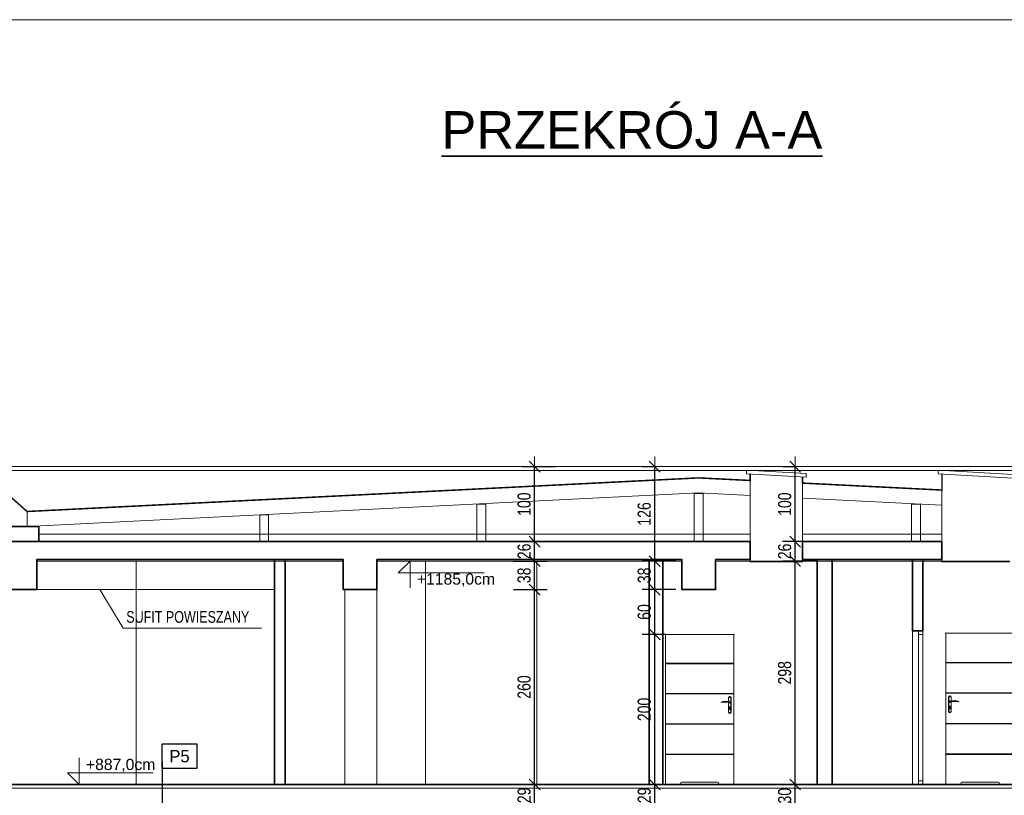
# Model space of a CAD drawing. Header units: millimetres. Extents: x 4813 to 9013, y -5271 to -2301.
# Tile 6 of 8: x 6098 to 7412, y -3386 to -2351. Entities that reach past the tile are written whole.
import ezdxf
from ezdxf.enums import TextEntityAlignment as Align

# ---------------------------------------------------------------- set-up
doc = ezdxf.new("R2010")
doc.units = ezdxf.units.MM
doc.linetypes.add('DASHEDX2', pattern=[1.5, 1, -0.5])
for name, color, linetype, lineweight in [('BA_txc', 1, 'Continuous', 18), ('BA_txs', 2, 'Continuous', 18), ('M_Ramki rysunków', 2, 'Continuous', 18), ('M_Teksty duże', 3, 'Continuous', 35), ('PG_OKNA', 7, 'Continuous', 18), ('PG_STOLARKA', 1, 'Continuous', 18), ('PG_WIDOKOWE_CIENKIE', 1, 'Continuous', 18), ('PG_WYMIARY', 1, 'Continuous', 18), ('PG_ŚCIANY_SŁUPY', 4, 'Continuous', 35)]:
    doc.layers.add(name, color=color, linetype=linetype, lineweight=lineweight)
doc.layers.add('BS_TXG', color=2, linetype='Continuous')
doc.layers.add('PG_IZOLACJA', color=1, linetype='ZIGZAG')
doc.styles.add('BIKTG', font='BIKROMSW.SHX')
doc.styles.add('BIKTS', font='bikromsw.shx', dxfattribs={"width": 0.85})
doc.styles.add('BIKWYM', font='BIKROMSW.SHX', dxfattribs={"width": 0.8})
doc.styles.add('MCAD_TD', font='arial.ttf')
doc.styles.get("Standard").update_dxf_attribs({"font": 'arial.ttf'})
doc.linetypes.add('ZIGZAG', pattern='A,0.0001,-0.2,[131,ltypeshp.shx,S=0.2,R=0,X=-0.2,Y=0],-0.4,[131,ltypeshp.shx,S=0.2,R=180,X=0.2,Y=0],-0.2', length=0.8001)
doc.dimstyles.new('BA_KR_50', dxfattribs={"dimscale": 0.5, "dimtxt": 25, "dimasz": 1.666667, "dimexe": 24, "dimexo": 0, "dimgap": 0, "dimtad": 0, "dimdec": 1, "dimrnd": 0.5, "dimzin": 9, "dimdsep": 46, "dimtxsty": 'BIKWYM', "dimblk": 'WYM-KR', "dimcen": 0, "dimdle": 20, "dimclrd": 256, "dimclre": 256, "dimclrt": 7, "dimadec": 0, "dimazin": 0, "dimtfac": 0.033333, "dimtdec": 1, "dimtmove": 0, "dimatfit": 3, "dimldrblk": 'WYM-KR', "dimfxl": 40, "dimfxlon": 1, "dimtvp": 0.8, "dimtolj": 1, "dimarcsym": 0})

# ---------------------------------------------------------------- blocks, each defined once
blk = doc.blocks.new('A$C9f8b1537')
at = {"layer": 'PG_STOLARKA', "lineweight": 0}
for p, q in [((10.4, 1), (10.4, 202.7)), ((10.4, 202.7), (102.2, 202.7)), ((102.2, 202.7), (102.2, 1)), ((10.4, 163.9), (102.2, 163.9)), ((10.4, 163.3), (102.2, 163.3)), ((10.4, 123.2), (102.2, 123.2)), ((10.4, 122.6), (102.2, 122.6)), ((14.1, 117.4), (14.1, 98.2)), ((14.3, 98.2), (14.3, 117.4)), ((17.5, 117.4), (17.5, 112.6)), ((17.5, 111.1), (17.5, 98.2)), ((17.7, 117.4), (17.7, 112.6)), ((17.7, 111.2), (17.7, 98.2)), ((14.9, 104.2), (14.9, 102.5)), ((15.4, 102.4), (15.4, 103.7)), ((16.4, 102.4), (16.4, 103.7)), ((16.9, 104.2), (16.9, 102.5)), ((10.4, 82.4), (102.2, 82.4)), ((10.4, 81.8), (102.2, 81.8)), ((10.4, 41.7), (102.2, 41.7)), ((10.4, 41.1), (102.2, 41.1)), ((30.4, 1), (10.4, 1)), ((30.4, 1), (30.4, 2)), ((32.4, 4), (80.2, 4)), ((82.2, 2), (82.2, 1)), ((102.2, 1), (82.2, 1))]:
    blk.add_line(p, q, dxfattribs=at)
for centre, radius in [((15.9, 118.1), 0.3), ((15.9, 111.4), 1), ((15.9, 97.5), 0.3)]:
    blk.add_circle(centre, radius, dxfattribs=at)
for centre, radius, start, end in [((15.9, 117.4), 1.8, 0, 180), ((15.9, 117.4), 1.6, 0, 180), ((15.9, 104.2), 1, 0, 180), ((15.9, 111.4), 0.85, 90, 311.711), ((15.9, 104.4), 0.85, 306.0319, 233.9681), ((20.7, 92.1), 20.7, 71.1188, 103.4049), ((22.4, 94.2), 17.6, 73.635, 109.8698), ((27.3, 111.4), 0.332, 295.2179, 64.7821), ((15.9, 98.2), 1.8, 180, 0), ((15.9, 98.2), 1.6, 180, 0), ((15.9, 102.5), 1, 180, 0), ((15.9, 102.4), 0.5, 180, 0), ((32.4, 2), 2, 90, 180), ((80.2, 2), 2, 0, 90)]:
    blk.add_arc(centre, radius, start, end, dxfattribs=at)
for p in [(10.4, 202.7), (102.2, 202.7), (102.2, 1)]:
    blk.add_point(p, dxfattribs=at)
blk = doc.blocks.new('OZNWAR')
blk.add_lwpolyline([(-35, 0), (-35, 50), (35, 50), (35, 0)], close=True)
at = {"style": 'BIKTG'}
blk.add_attdef('OZNWAR', text='', height=25, dxfattribs=at).set_placement((0, 25), align=Align.MIDDLE)
blk = doc.blocks.new('WYM-KR')
at = {"linetype": 'ByBlock'}
blk.add_line((11.52, 0), (-11.52, 0), dxfattribs=at)
at = {"color": 7, "linetype": 'ByBlock'}
blk.add_line((6.24, 6.24), (-6.24, -6.24), dxfattribs=at)
blk = doc.blocks.new('*D389')
at = {"layer": 'Defpoints', "color": 0, "transparency": 16777216}
for p in [(6945.8, -3371.5), (6956.5, -3371.5), (6982, -3400.5)]:
    blk.add_point(p, dxfattribs=at)
at = {"layer": 'PG_WYMIARY', "lineweight": -2, "transparency": 16777216}
for p, q in [((6956.5, -3371.5), (6929, -3371.5)), ((6945.8, -3399.3), (6945.8, -3372.6)), ((6973.8, -3400.5), (6929, -3400.5))]:
    blk.add_line(p, q, dxfattribs=at)
at = {"layer": 'PG_WYMIARY', "lineweight": -2, "transparency": 16777216, "xscale": 1.166666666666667, "yscale": 1.166666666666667, "zscale": 1.166666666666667}
for p, rotation in [((6945.8, -3371.5), 90), ((6945.8, -3400.5), 270)]:
    blk.add_blockref('WYM-KR', p, dxfattribs=dict(at, rotation=rotation))
at = {"layer": 'PG_WYMIARY', "color": 7, "transparency": 16777216, "insert": (6931.8, -3386), "char_height": 17.5, "attachment_point": 5, "rotation": 90, "style": 'BIKWYM'}
blk.add_mtext('\\A1;29', dxfattribs=at)
blk = doc.blocks.new('*D390')
at = {"layer": 'Defpoints', "color": 0, "transparency": 16777216}
for p in [(6945.8, -3171.3), (6960.2, -3171.3), (6956.5, -3371.5)]:
    blk.add_point(p, dxfattribs=at)
at = {"layer": 'PG_WYMIARY', "lineweight": -2, "transparency": 16777216}
for p, q in [((6960.2, -3171.3), (6929, -3171.3)), ((6945.8, -3370.3), (6945.8, -3172.4)), ((6956.5, -3371.5), (6929, -3371.5))]:
    blk.add_line(p, q, dxfattribs=at)
at = {"layer": 'PG_WYMIARY', "lineweight": -2, "transparency": 16777216, "xscale": 1.166666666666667, "yscale": 1.166666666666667, "zscale": 1.166666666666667}
for p, rotation in [((6945.8, -3171.3), 90), ((6945.8, -3371.5), 270)]:
    blk.add_blockref('WYM-KR', p, dxfattribs=dict(at, rotation=rotation))
at = {"layer": 'PG_WYMIARY', "color": 7, "transparency": 16777216, "insert": (6931.8, -3271.4), "char_height": 17.5, "attachment_point": 5, "rotation": 90, "style": 'BIKWYM'}
blk.add_mtext('\\A1;200', dxfattribs=at)
blk = doc.blocks.new('*D391')
at = {"layer": 'Defpoints', "color": 0, "transparency": 16777216}
for p in [(6945.8, -3111.5), (6982, -3111.5), (6960.2, -3171.3)]:
    blk.add_point(p, dxfattribs=at)
at = {"layer": 'PG_WYMIARY', "lineweight": -2, "transparency": 16777216}
for p, q in [((6973.8, -3111.5), (6929, -3111.5)), ((6945.8, -3170.1), (6945.8, -3112.6)), ((6960.2, -3171.3), (6929, -3171.3))]:
    blk.add_line(p, q, dxfattribs=at)
at = {"layer": 'PG_WYMIARY', "lineweight": -2, "transparency": 16777216, "xscale": 1.166666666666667, "yscale": 1.166666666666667, "zscale": 1.166666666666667}
for p, rotation in [((6945.8, -3111.5), 90), ((6945.8, -3171.3), 270)]:
    blk.add_blockref('WYM-KR', p, dxfattribs=dict(at, rotation=rotation))
at = {"layer": 'PG_WYMIARY', "color": 7, "transparency": 16777216, "insert": (6931.8, -3141.4), "char_height": 17.5, "attachment_point": 5, "rotation": 90, "style": 'BIKWYM'}
blk.add_mtext('\\A1;60', dxfattribs=at)
blk = doc.blocks.new('*D392')
at = {"layer": 'Defpoints', "color": 0, "transparency": 16777216}
for p in [(6945.8, -3073.5), (6982, -3073.5), (6982, -3111.5)]:
    blk.add_point(p, dxfattribs=at)
at = {"layer": 'PG_WYMIARY', "lineweight": -2, "transparency": 16777216}
for p, q in [((6973.8, -3073.5), (6929, -3073.5)), ((6945.8, -3110.3), (6945.8, -3074.6)), ((6973.8, -3111.5), (6929, -3111.5))]:
    blk.add_line(p, q, dxfattribs=at)
at = {"layer": 'PG_WYMIARY', "lineweight": -2, "transparency": 16777216, "xscale": 1.166666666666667, "yscale": 1.166666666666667, "zscale": 1.166666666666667}
for p, rotation in [((6945.8, -3073.5), 90), ((6945.8, -3111.5), 270)]:
    blk.add_blockref('WYM-KR', p, dxfattribs=dict(at, rotation=rotation))
at = {"layer": 'PG_WYMIARY', "color": 7, "transparency": 16777216, "insert": (6931.8, -3092.5), "char_height": 17.5, "attachment_point": 5, "rotation": 90, "style": 'BIKWYM'}
blk.add_mtext('\\A1;38', dxfattribs=at)
blk = doc.blocks.new('*D393')
at = {"layer": 'Defpoints', "color": 0, "transparency": 16777216}
for p in [(6945.8, -2947.5), (6945.8, -2947.5), (6982, -3073.5)]:
    blk.add_point(p, dxfattribs=at)
at = {"layer": 'PG_WYMIARY', "lineweight": -2, "transparency": 16777216}
for p, q in [((6945.8, -2947.5), (6929, -2947.5)), ((6945.8, -3072.3), (6945.8, -2948.6)), ((6973.8, -3073.5), (6929, -3073.5))]:
    blk.add_line(p, q, dxfattribs=at)
at = {"layer": 'PG_WYMIARY', "lineweight": -2, "transparency": 16777216, "xscale": 1.166666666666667, "yscale": 1.166666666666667, "zscale": 1.166666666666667}
for p, rotation in [((6945.8, -2947.5), 90), ((6945.8, -3073.5), 270)]:
    blk.add_blockref('WYM-KR', p, dxfattribs=dict(at, rotation=rotation))
at = {"layer": 'PG_WYMIARY', "color": 7, "transparency": 16777216, "insert": (6931.8, -3010.5), "char_height": 17.5, "attachment_point": 5, "rotation": 90, "style": 'BIKWYM'}
blk.add_mtext('\\A1;126', dxfattribs=at)
blk = doc.blocks.new('*D397')
at = {"layer": 'Defpoints', "color": 0, "transparency": 16777216}
for p in [(7133.2, -3371.5), (7162.5, -3371.5), (7026.5, -3401.5)]:
    blk.add_point(p, dxfattribs=at)
at = {"layer": 'PG_WYMIARY', "lineweight": -2, "transparency": 16777216}
for p, q in [((7161.2, -3371.5), (7116.4, -3371.5)), ((7133.2, -3400.3), (7133.2, -3372.6)), ((7105.2, -3401.5), (7150, -3401.5))]:
    blk.add_line(p, q, dxfattribs=at)
at = {"layer": 'PG_WYMIARY', "lineweight": -2, "transparency": 16777216, "xscale": 1.166666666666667, "yscale": 1.166666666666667, "zscale": 1.166666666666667}
for p, rotation in [((7133.2, -3371.5), 90), ((7133.2, -3401.5), 270)]:
    blk.add_blockref('WYM-KR', p, dxfattribs=dict(at, rotation=rotation))
at = {"layer": 'PG_WYMIARY', "color": 7, "transparency": 16777216, "insert": (7119.2, -3386.5), "char_height": 17.5, "attachment_point": 5, "rotation": 90, "style": 'BIKWYM'}
blk.add_mtext('\\A1;30', dxfattribs=at)
blk = doc.blocks.new('*D398')
at = {"layer": 'Defpoints', "color": 0, "transparency": 16777216}
for p in [(7133.2, -3073.5), (7162.5, -3073.5), (7162.5, -3371.5)]:
    blk.add_point(p, dxfattribs=at)
at = {"layer": 'PG_WYMIARY', "lineweight": -2, "transparency": 16777216}
for p, q in [((7161.2, -3073.5), (7116.4, -3073.5)), ((7133.2, -3370.3), (7133.2, -3074.6)), ((7161.2, -3371.5), (7116.4, -3371.5))]:
    blk.add_line(p, q, dxfattribs=at)
at = {"layer": 'PG_WYMIARY', "lineweight": -2, "transparency": 16777216, "xscale": 1.166666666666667, "yscale": 1.166666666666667, "zscale": 1.166666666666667}
for p, rotation in [((7133.2, -3073.5), 90), ((7133.2, -3371.5), 270)]:
    blk.add_blockref('WYM-KR', p, dxfattribs=dict(at, rotation=rotation))
at = {"layer": 'PG_WYMIARY', "color": 7, "transparency": 16777216, "insert": (7119.2, -3222.5), "char_height": 17.5, "attachment_point": 5, "rotation": 90, "style": 'BIKWYM'}
blk.add_mtext('\\A1;298', dxfattribs=at)
blk = doc.blocks.new('*D399')
at = {"layer": 'Defpoints', "color": 0, "transparency": 16777216}
for p in [(7133.2, -3047.5), (7143.1, -3047.5), (7162.5, -3073.5)]:
    blk.add_point(p, dxfattribs=at)
at = {"layer": 'PG_WYMIARY', "lineweight": -2, "transparency": 16777216}
for p, q in [((7143.1, -3047.5), (7116.4, -3047.5)), ((7133.2, -3072.3), (7133.2, -3048.6)), ((7161.2, -3073.5), (7116.4, -3073.5))]:
    blk.add_line(p, q, dxfattribs=at)
at = {"layer": 'PG_WYMIARY', "lineweight": -2, "transparency": 16777216, "xscale": 1.166666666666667, "yscale": 1.166666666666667, "zscale": 1.166666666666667}
for p, rotation in [((7133.2, -3047.5), 90), ((7133.2, -3073.5), 270)]:
    blk.add_blockref('WYM-KR', p, dxfattribs=dict(at, rotation=rotation))
at = {"layer": 'PG_WYMIARY', "color": 7, "transparency": 16777216, "insert": (7119.2, -3060.5), "char_height": 17.5, "attachment_point": 5, "rotation": 90, "style": 'BIKWYM'}
blk.add_mtext('\\A1;26', dxfattribs=at)
blk = doc.blocks.new('*D400')
at = {"layer": 'Defpoints', "color": 0, "transparency": 16777216}
for p in [(7133.2, -2947.5), (7133.2, -2947.5), (7143.1, -3047.5)]:
    blk.add_point(p, dxfattribs=at)
at = {"layer": 'PG_WYMIARY', "lineweight": -2, "transparency": 16777216}
for p, q in [((7133.2, -2947.5), (7116.4, -2947.5)), ((7133.2, -3046.3), (7133.2, -2948.6)), ((7143.1, -3047.5), (7116.4, -3047.5))]:
    blk.add_line(p, q, dxfattribs=at)
at = {"layer": 'PG_WYMIARY', "lineweight": -2, "transparency": 16777216, "xscale": 1.166666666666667, "yscale": 1.166666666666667, "zscale": 1.166666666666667}
for p, rotation in [((7133.2, -2947.5), 90), ((7133.2, -3047.5), 270)]:
    blk.add_blockref('WYM-KR', p, dxfattribs=dict(at, rotation=rotation))
at = {"layer": 'PG_WYMIARY', "color": 7, "transparency": 16777216, "insert": (7119.2, -2997.5), "char_height": 17.5, "attachment_point": 5, "rotation": 90, "style": 'BIKWYM'}
blk.add_mtext('\\A1;100', dxfattribs=at)
blk = doc.blocks.new('*D453')
at = {"layer": 'Defpoints', "color": 0, "transparency": 16777216}
for p in [(6785.5, -3371.5), (6785.5, -3371.5), (6785.5, -3400.5)]:
    blk.add_point(p, dxfattribs=at)
at = {"layer": 'PG_WYMIARY', "lineweight": -2, "transparency": 16777216}
for p, q in [((6785.5, -3371.5), (6768.7, -3371.5)), ((6785.5, -3399.3), (6785.5, -3372.6)), ((6785.5, -3400.5), (6768.7, -3400.5))]:
    blk.add_line(p, q, dxfattribs=at)
at = {"layer": 'PG_WYMIARY', "lineweight": -2, "transparency": 16777216, "xscale": 1.166666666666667, "yscale": 1.166666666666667, "zscale": 1.166666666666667}
for p, rotation in [((6785.5, -3371.5), 90), ((6785.5, -3400.5), 270)]:
    blk.add_blockref('WYM-KR', p, dxfattribs=dict(at, rotation=rotation))
at = {"layer": 'PG_WYMIARY', "color": 7, "transparency": 16777216, "insert": (6771.5, -3386), "char_height": 17.5, "attachment_point": 5, "rotation": 90, "style": 'BIKWYM'}
blk.add_mtext('\\A1;29', dxfattribs=at)
blk = doc.blocks.new('*D454')
at = {"layer": 'Defpoints', "color": 0, "transparency": 16777216}
for p in [(6575, -3111.5), (6785.5, -3111.5), (6785.5, -3371.5)]:
    blk.add_point(p, dxfattribs=at)
at = {"layer": 'PG_WYMIARY', "lineweight": -2, "transparency": 16777216}
for p, q in [((6757.5, -3111.5), (6802.3, -3111.5)), ((6785.5, -3370.3), (6785.5, -3112.6)), ((6785.5, -3371.5), (6768.7, -3371.5))]:
    blk.add_line(p, q, dxfattribs=at)
at = {"layer": 'PG_WYMIARY', "lineweight": -2, "transparency": 16777216, "xscale": 1.166666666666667, "yscale": 1.166666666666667, "zscale": 1.166666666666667}
for p, rotation in [((6785.5, -3111.5), 90), ((6785.5, -3371.5), 270)]:
    blk.add_blockref('WYM-KR', p, dxfattribs=dict(at, rotation=rotation))
at = {"layer": 'PG_WYMIARY', "color": 7, "transparency": 16777216, "insert": (6771.5, -3241.5), "char_height": 17.5, "attachment_point": 5, "rotation": 90, "style": 'BIKWYM'}
blk.add_mtext('\\A1;260', dxfattribs=at)
blk = doc.blocks.new('*D455')
at = {"layer": 'Defpoints', "color": 0, "transparency": 16777216}
for p in [(6575, -3073.5), (6785.5, -3073.5), (6575, -3111.5)]:
    blk.add_point(p, dxfattribs=at)
at = {"layer": 'PG_WYMIARY', "lineweight": -2, "transparency": 16777216}
for p, q in [((6757.5, -3073.5), (6802.3, -3073.5)), ((6785.5, -3110.3), (6785.5, -3074.6)), ((6757.5, -3111.5), (6802.3, -3111.5))]:
    blk.add_line(p, q, dxfattribs=at)
at = {"layer": 'PG_WYMIARY', "lineweight": -2, "transparency": 16777216, "xscale": 1.166666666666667, "yscale": 1.166666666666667, "zscale": 1.166666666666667}
for p, rotation in [((6785.5, -3073.5), 90), ((6785.5, -3111.5), 270)]:
    blk.add_blockref('WYM-KR', p, dxfattribs=dict(at, rotation=rotation))
at = {"layer": 'PG_WYMIARY', "color": 7, "transparency": 16777216, "insert": (6771.5, -3092.5), "char_height": 17.5, "attachment_point": 5, "rotation": 90, "style": 'BIKWYM'}
blk.add_mtext('\\A1;38', dxfattribs=at)
blk = doc.blocks.new('*D456')
at = {"layer": 'Defpoints', "color": 0, "transparency": 16777216}
for p in [(6785.5, -3047.5), (6998.5, -3047.5), (6575, -3073.5)]:
    blk.add_point(p, dxfattribs=at)
at = {"layer": 'PG_WYMIARY', "lineweight": -2, "transparency": 16777216}
for p, q in [((6813.5, -3047.5), (6768.7, -3047.5)), ((6785.5, -3072.3), (6785.5, -3048.6)), ((6757.5, -3073.5), (6802.3, -3073.5))]:
    blk.add_line(p, q, dxfattribs=at)
at = {"layer": 'PG_WYMIARY', "lineweight": -2, "transparency": 16777216, "xscale": 1.166666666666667, "yscale": 1.166666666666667, "zscale": 1.166666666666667}
for p, rotation in [((6785.5, -3047.5), 90), ((6785.5, -3073.5), 270)]:
    blk.add_blockref('WYM-KR', p, dxfattribs=dict(at, rotation=rotation))
at = {"layer": 'PG_WYMIARY', "color": 7, "transparency": 16777216, "insert": (6771.5, -3060.5), "char_height": 17.5, "attachment_point": 5, "rotation": 90, "style": 'BIKWYM'}
blk.add_mtext('\\A1;26', dxfattribs=at)
blk = doc.blocks.new('*D457')
at = {"layer": 'Defpoints', "color": 0, "transparency": 16777216}
for p in [(6785.5, -2947.5), (6999.3, -2947.5), (6998.5, -3047.5)]:
    blk.add_point(p, dxfattribs=at)
at = {"layer": 'PG_WYMIARY', "lineweight": -2, "transparency": 16777216}
for p, q in [((6813.5, -2947.5), (6768.7, -2947.5)), ((6785.5, -3046.3), (6785.5, -2948.6)), ((6813.5, -3047.5), (6768.7, -3047.5))]:
    blk.add_line(p, q, dxfattribs=at)
at = {"layer": 'PG_WYMIARY', "lineweight": -2, "transparency": 16777216, "xscale": 1.166666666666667, "yscale": 1.166666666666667, "zscale": 1.166666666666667}
for p, rotation in [((6785.5, -2947.5), 90), ((6785.5, -3047.5), 270)]:
    blk.add_blockref('WYM-KR', p, dxfattribs=dict(at, rotation=rotation))
at = {"layer": 'PG_WYMIARY', "color": 7, "transparency": 16777216, "insert": (6771.5, -2997.5), "char_height": 17.5, "attachment_point": 5, "rotation": 90, "style": 'BIKWYM'}
blk.add_mtext('\\A1;100', dxfattribs=at)

msp = doc.modelspace()

# ---------------------------------------------------------------- linework, layer by layer
at = {"layer": 'BA_txc', "color": 18, "true_color": 0x000000}
for p, q in [((6619.47, -3073.45), (6603.59, -3088.97)), ((6619.47, -3109.08), (6619.47, -3073.45)), ((6603.59, -3088.97), (6717.92, -3088.97)), ((6177.8, -3335.83), (6177.8, -3371.45)), ((6177.8, -3371.45), (6161.92, -3355.94)), ((6161.92, -3355.94), (6276.26, -3355.94))]:
    msp.add_line(p, q, dxfattribs=at)
at = {"layer": 'BS_TXG', "color": 18, "true_color": 0x000000}
msp.add_line((6288.47, -3340.85), (6288.47, -3463.39), dxfattribs=at)
at = {"layer": 'M_Ramki rysunków', "color": 18, "true_color": 0x000000}
msp.add_lwpolyline([(5113.26, -5221.08), (5113.26, -2351.08), (8963.26, -2351.08), (8963.26, -5221.08)], close=True, dxfattribs=at)
at = {"layer": 'PG_IZOLACJA', "color": 18, "linetype": 'DASHEDX2', "ltscale": 10, "true_color": 0x000000, "const_width": 2}
for points in [[(6076.05, -2952.45), (6076.05, -2978.65), (6108.05, -3007.28), (7004.55, -2962.45), (7073.05, -2965.88), (7073.05, -2957.46)], [(7143.05, -2961.35), (7143.05, -2969.38), (7329.11, -2978.68), (7329.11, -2957.45)]]:
    msp.add_lwpolyline(points, dxfattribs=at)
at = {"layer": 'PG_OKNA', "color": 18, "true_color": 0x000000}
msp.add_lwpolyline([(7303.55, -3166.45), (7303.55, -3371.45), (7297.55, -3371.45), (7297.55, -3166.45), (7303.55, -3166.45)], dxfattribs=at)
for points in [[(7297.55, -3166.45), (7303.55, -3166.45), (7303.55, -3171.45), (7297.55, -3171.45)], [(7297.55, -3366.45), (7303.55, -3366.45), (7303.55, -3371.45), (7297.55, -3371.45)]]:
    msp.add_lwpolyline(points, close=True, dxfattribs=at)
at = {"layer": 'PG_WIDOKOWE_CIENKIE', "color": 18, "true_color": 0x000000}
for p, q in [((7186.65, -2947.45), (7896.05, -2947.45)), ((7186.65, -2952.45), (7896.05, -2952.45))]:
    msp.add_line(p, q, dxfattribs=at)
for points in [[(7955.05, -2947.45), (6043.55, -2947.45)], [(7955.05, -2952.45), (6043.55, -2952.45)], [(7068.05, -2957.18), (7068.05, -2952.18), (7148.05, -2956.62), (7148.05, -2961.63), (7068.05, -2957.18)], [(7324.11, -2957.17), (7324.11, -2952.16), (7424.11, -2957.72), (7424.11, -2962.72), (7324.11, -2957.17)], [(7073.05, -2965.88), (7004.55, -2962.45), (6108.05, -3007.28)], [(7073.05, -3073.45), (7073.05, -2957.46)], [(7143.05, -3073.45), (7143.05, -2961.35)], [(7329.11, -2978.68), (7143.05, -2969.38)], [(7329.11, -3073.45), (7329.11, -2957.45)], [(6108.05, -3007.28), (6076.05, -2978.65)], [(7073.05, -2985.9), (7004.55, -2982.48), (6108.05, -3027.3)], [(6998.55, -3047.45), (6998.55, -2983.45), (7010.55, -2983.45), (7010.55, -3047.45), (6998.55, -3047.45)], [(7329.11, -2998.71), (7143.05, -2989.4)], [(6108.05, -3007.28), (6108.05, -3027.45)], [(6708.55, -3047.45), (6708.55, -2997.28), (6720.55, -2997.28), (6720.55, -3047.45), (6708.55, -3047.45)], [(7300.55, -3047.45), (7300.55, -2997.28), (7288.55, -2997.28), (7288.55, -3047.45), (7300.55, -3047.45)], [(6418.55, -3047.45), (6418.55, -3011.78), (6430.55, -3011.78), (6430.55, -3047.45), (6418.55, -3047.45)], [(6124.05, -3047.45), (6124.05, -3037.45), (7073.05, -3037.45)], [(7143.05, -3037.45), (7329.11, -3037.45)], [(6530.05, -3073.45), (6121.05, -3073.45)], [(6253.55, -3073.45), (6253.55, -3371.45)], [(6982.05, -3073.45), (6575.05, -3073.45)], [(6575.05, -3073.45), (6575.05, -3371.45)], [(6640.05, -3073.45), (6640.05, -3371.45)], [(6788.55, -3073.45), (6788.55, -3371.45)], [(6938.55, -3073.45), (6938.55, -3371.45)], [(7073.05, -3073.45), (7027.05, -3073.45)], [(7073.05, -3073.45), (7143.05, -3073.45), (7143.05, -3074.45), (7073.05, -3074.45), (7073.05, -3073.45)], [(7329.11, -3073.45), (7143.05, -3073.45)], [(7329.11, -3073.45), (7419.11, -3073.45), (7419.11, -3074.45), (7329.11, -3074.45), (7329.11, -3073.45)], [(6532.05, -3111.45), (6532.05, -3371.45)], [(7885.05, -3376.45), (5886.05, -3376.45)]]:
    msp.add_lwpolyline(points, dxfattribs=at)
for points in [[(6124.05, -3027.45), (6076.05, -3027.45), (6076.05, -3047.45), (6124.05, -3047.45)], [(7289.55, -3166.45), (7303.55, -3166.45), (7303.55, -3371.45), (7289.55, -3371.45)]]:
    msp.add_lwpolyline(points, close=True, dxfattribs=at)
at = {"layer": 'PG_WYMIARY', "color": 18, "true_color": 0x000000}
for points in [[(6121.05, -3111.41), (6438.55, -3111.41)], [(6121.05, -3111.45), (6438.55, -3111.45)], [(6205.08, -3111.45), (6236.19, -3162.9), (6421.02, -3162.9)]]:
    msp.add_lwpolyline(points, dxfattribs=at)
at = {"layer": 'PG_ŚCIANY_SŁUPY', "color": 18, "true_color": 0x000000}
for points in [[(6076.05, -3027.45), (6124.05, -3027.45), (6124.05, -3047.45)], [(7073.05, -3047.45), (6076.05, -3047.45), (6076.05, -3111.45), (6121.05, -3111.45), (6121.05, -3071.45), (6530.05, -3071.45), (6530.05, -3111.45), (6575.05, -3111.45), (6575.05, -3071.45), (6982.05, -3071.45), (6982.05, -3111.45), (7027.05, -3111.45), (7027.05, -3071.45), (7073.05, -3071.45)], [(7073.05, -3071.45), (7073.05, -3047.45)], [(7143.05, -3047.45), (7143.05, -3071.45)], [(7329.11, -3047.45), (7143.05, -3047.45)], [(7329.11, -3071.45), (7329.11, -3047.45)], [(7143.05, -3071.45), (7329.11, -3071.45)]]:
    msp.add_lwpolyline(points, dxfattribs=at)
for points in [[(6438.55, -3071.45), (6452.55, -3071.45), (6452.55, -3371.45), (6438.55, -3371.45)], [(6938.55, -3071.45), (6956.55, -3071.45), (6956.55, -3371.45), (6938.55, -3371.45)], [(6938.55, -3071.45), (6956.55, -3071.45), (6956.55, -3371.45), (6938.55, -3371.45)], [(7162.55, -3071.45), (7182.55, -3071.45), (7182.55, -3371.45), (7162.55, -3371.45)], [(7289.55, -3071.45), (7303.55, -3071.45), (7303.55, -3166.45), (7289.55, -3166.45)], [(6081.05, -3371.45), (5857.05, -3371.45), (5857.05, -3400.45), (6081.05, -3400.45), (6081.05, -3441.45), (6121.05, -3441.45), (6121.05, -3400.45), (6530.05, -3400.45), (6530.05, -3441.45), (6575.05, -3441.45), (6575.05, -3400.45), (6982.05, -3400.45), (6982.05, -3441.45), (7026.55, -3441.45), (7026.55, -3400.45), (7435.05, -3400.45), (7435.05, -3441.45), (7480.05, -3441.45), (7480.05, -3400.45), (7885.05, -3400.45), (7885.05, -3441.45), (7925.05, -3441.45), (7925.05, -3371.45)]]:
    msp.add_lwpolyline(points, close=True, dxfattribs=at)

# ---------------------------------------------------------------- block references
at = {"color": 18, "true_color": 0x000000}
msp.add_blockref('A$C9f8b1537', (7323.74, -3372.45), dxfattribs=at)
at = {"layer": 'BS_TXG', "color": 18, "true_color": 0x000000, "xscale": 0.6600000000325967, "yscale": 0.6600000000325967, "zscale": 0.6600000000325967, "rotation": 359.999998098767}
msp.add_blockref('OZNWAR', (6311.57, -3350.38), dxfattribs=at).add_auto_attribs({'OZNWAR': 'P5'})
at = {"layer": 'PG_OKNA', "color": 18, "true_color": 0x000000, "xscale": -0.992563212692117, "yscale": 0.992563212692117, "zscale": 0.992563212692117}
msp.add_blockref('A$C9f8b1537', (7061.69, -3372.45), dxfattribs=at)

# ---------------------------------------------------------------- texts
at = {"layer": 'BA_txc', "color": 18, "true_color": 0x000000, "char_height": 15}
for s, insert, attachment_point in [('+1185,0cm', (6628.37, -3107.64), 7), ('+887,0cm', (6186.71, -3337.26), 1)]:
    msp.add_mtext_dynamic_manual_height_columns(s, width=67.1278, gutter_width=50, heights=[0], dxfattribs=dict(at, insert=insert, attachment_point=attachment_point))
at = {"layer": 'BA_txs', "color": 18, "true_color": 0x000000, "style": 'BIKTS', "width": 0.8}
msp.add_text('SUFIT POWIESZANY', height=15.6, dxfattribs=at).set_placement((6240.55, -3155.75))
at = {"layer": 'M_Teksty duże', "color": 18, "true_color": 0x000000, "style": 'MCAD_TD'}
msp.add_text('%%UPRZEKRÓJ A-A', height=50, dxfattribs=at).set_placement((6661.1, -2523.09))

# ---------------------------------------------------------------- dimensions: what is measured, and where the dimension line sits
at = {"layer": 'PG_WYMIARY', "color": 18, "true_color": 0x000000}
for base, p1, p2, picture, middle in [((6785.55, -2947.45), (6998.55, -3047.45), (6999.3, -2947.45), '*D457', (6771.55, -2997.45)), ((6945.84, -2947.45), (6982.05, -3073.45), (6945.84, -2947.45), '*D393', (6931.84, -3010.45)), ((7133.17, -2947.45), (7143.05, -3047.45), (7133.17, -2947.45), '*D400', (7119.17, -2997.45)), ((6785.55, -3047.45), (6575.05, -3073.45), (6998.55, -3047.45), '*D456', (6771.55, -3060.45)), ((7133.17, -3047.45), (7162.55, -3073.45), (7143.05, -3047.45), '*D399', (7119.17, -3060.45)), ((6785.55, -3073.45), (6575.05, -3111.45), (6575.05, -3073.45), '*D455', (6771.55, -3092.45)), ((6945.84, -3073.45), (6982.05, -3111.45), (6982.05, -3073.45), '*D392', (6931.84, -3092.45)), ((7133.17, -3073.45), (7162.55, -3371.45), (7162.55, -3073.45), '*D398', (7119.17, -3222.45)), ((6785.55, -3111.45), (6785.55, -3371.45), (6575.05, -3111.45), '*D454', (6771.55, -3241.45)), ((6945.84, -3111.45), (6960.25, -3171.25), (6982.05, -3111.45), '*D391', (6931.84, -3141.35)), ((6945.84, -3171.25), (6956.55, -3371.45), (6960.25, -3171.25), '*D390', (6931.84, -3271.35)), ((6785.55, -3371.45), (6785.55, -3400.45), (6785.55, -3371.45), '*D453', (6771.55, -3385.95)), ((6945.84, -3371.45), (6982.05, -3400.45), (6956.55, -3371.45), '*D389', (6931.84, -3385.95)), ((7133.17, -3371.45), (7026.55, -3401.45), (7162.55, -3371.45), '*D397', (7119.17, -3386.45))]:
    dim = msp.add_linear_dim(base=base, p1=p1, p2=p2, angle=90, dimstyle='BA_KR_50', override={"dimscale": 0.7, "dimtmove": 1}, dxfattribs=at)
    dim.commit()
    dim.dimension.update_dxf_attribs({"geometry": picture, "text_midpoint": middle})

doc.saveas('drawing.dxf')
